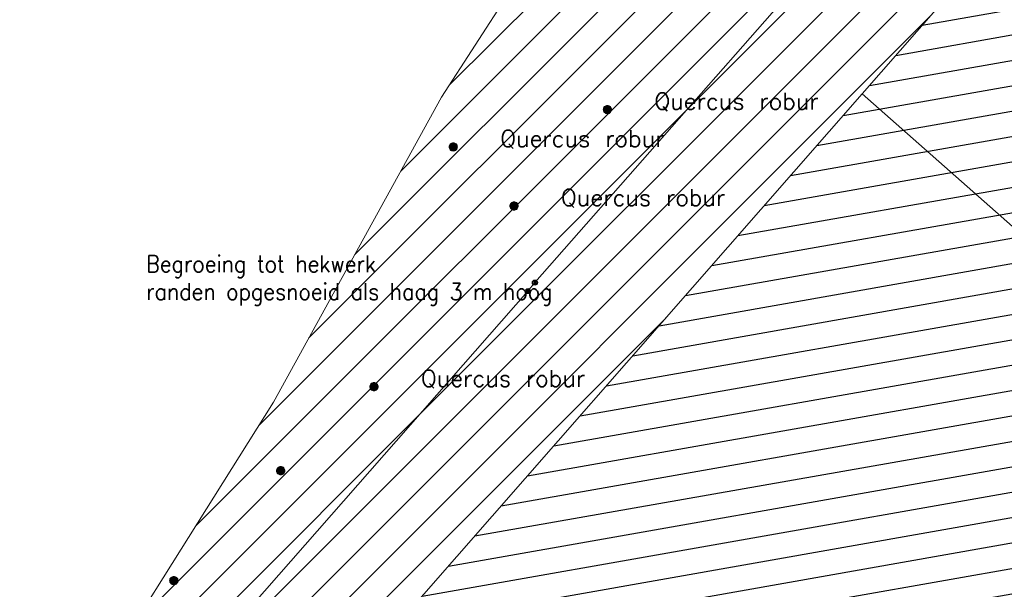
# Model space of a CAD drawing. Header units: metres. Extents: x 102852 to 106916, y 385458 to 392749.
# Tile 43 of 59: x 104852 to 104911, y 388299 to 388333. Entities that reach past the tile are written whole.
import ezdxf
from ezdxf.enums import TextEntityAlignment as Align

# ---------------------------------------------------------------- set-up
doc = ezdxf.new("R2010")
doc.units = ezdxf.units.M
for name, color, linetype, lineweight in [('0-BEPLANTING', 14, 'Continuous', 30), ('0-GRAS OM SPORTVELDEN', 2, 'Continuous', 30), ('0-GRAS SPORTVELDEN', 3, 'Continuous', 30), ('_alg-maatvoering', 7, 'Continuous', 0), ('B-WE-GR-STRUIK-G', 90, 'Continuous', 13), ('B-WE-IE-MEUBILAIR_WEGMEUBILAIR-S', 7, 'Continuous', 30), ('B-WE-VW-MARKERING_LANGS_STREEP_DOORGETROKKEN-G', 7, 'Continuous', 13), ('Bomen', 84, 'Continuous', 0), ('Boomsoort', 10, 'Continuous', 0), ('N-WE-IE-TERREINAFSCHEIDING_KUNSTMATIG_HEKWERK-G', 6, 'Continuous', 0)]:
    doc.layers.add(name, color=color, linetype=linetype, lineweight=lineweight)
doc.styles.add('arial', font='arial.ttf')
doc.styles.add('NLCS-ISO', font='NLCS-ISO.ttf')
doc.styles.add('Style-txt', font='txt.shx')
pattern_1 = [(45, (0, 0), (-1.122532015, 1.122532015), [])]

# ---------------------------------------------------------------- blocks, each defined once
blk = doc.blocks.new('SIE-WEG_PAAL_VAST_7')
blk.add_hatch(color=256).paths.add_polyline_path([(-0.37, -0.37), (-0.37, 0.37), (0.37, 0.37), (0.37, -0.37)])
blk.add_circle((0, 0), 0.75)
blk.add_3dface([(0.37, 0.37), (-0.37, 0.37), (-0.37, -0.37), (0.37, -0.37)])
at = {"style": 'NLCS-ISO'}
blk.add_attdef('TYPE', (0, 0), '', height=1.75, dxfattribs=at)
blk = doc.blocks.new('MPOLYGON_236')
at = {"layer": 'Bomen', "flags": 128}
for points in [[(104873.445, 388310.739), (104873.44, 388310.69), (104873.94, 388310.69)], [(104873.44, 388310.69), (104873.445, 388310.641), (104873.935, 388310.641)], [(104873.44, 388310.69), (104873.94, 388310.69), (104873.935, 388310.641)], [(104873.459, 388310.786), (104873.445, 388310.739), (104873.935, 388310.739)], [(104873.445, 388310.739), (104873.935, 388310.739), (104873.94, 388310.69)], [(104873.445, 388310.641), (104873.459, 388310.594), (104873.921, 388310.594)], [(104873.445, 388310.641), (104873.935, 388310.641), (104873.921, 388310.594)], [(104873.482, 388310.829), (104873.459, 388310.786), (104873.921, 388310.786)], [(104873.459, 388310.786), (104873.921, 388310.786), (104873.935, 388310.739)], [(104873.459, 388310.594), (104873.482, 388310.551), (104873.898, 388310.551)], [(104873.459, 388310.594), (104873.921, 388310.594), (104873.898, 388310.551)], [(104873.513, 388310.867), (104873.482, 388310.829), (104873.898, 388310.829)], [(104873.482, 388310.829), (104873.898, 388310.829), (104873.921, 388310.786)], [(104873.482, 388310.551), (104873.513, 388310.513), (104873.867, 388310.513)], [(104873.482, 388310.551), (104873.898, 388310.551), (104873.867, 388310.513)], [(104873.551, 388310.898), (104873.513, 388310.867), (104873.867, 388310.867)], [(104873.513, 388310.867), (104873.867, 388310.867), (104873.898, 388310.829)], [(104873.513, 388310.513), (104873.551, 388310.482), (104873.829, 388310.482)], [(104873.513, 388310.513), (104873.867, 388310.513), (104873.829, 388310.482)], [(104873.594, 388310.921), (104873.551, 388310.898), (104873.829, 388310.898)], [(104873.551, 388310.898), (104873.829, 388310.898), (104873.867, 388310.867)], [(104873.551, 388310.482), (104873.594, 388310.459), (104873.786, 388310.459)], [(104873.551, 388310.482), (104873.829, 388310.482), (104873.786, 388310.459)], [(104873.641, 388310.935), (104873.594, 388310.921), (104873.786, 388310.921)], [(104873.594, 388310.921), (104873.786, 388310.921), (104873.829, 388310.898)], [(104873.594, 388310.459), (104873.641, 388310.445), (104873.739, 388310.445)], [(104873.594, 388310.459), (104873.786, 388310.459), (104873.739, 388310.445)], [(104873.69, 388310.94), (104873.641, 388310.935), (104873.739, 388310.935)], [(104873.641, 388310.935), (104873.739, 388310.935), (104873.786, 388310.921)], [(104873.641, 388310.445), (104873.739, 388310.445), (104873.69, 388310.44)]]:
    blk.add_lwpolyline(points, close=True, dxfattribs=at)
at = {"layer": 'Bomen', "color": 74, "true_color": 0x55aa00, "flags": 128}
for points in [[(104873.44, 388310.69), (104873.445, 388310.739)], [(104873.445, 388310.641), (104873.44, 388310.69)], [(104873.445, 388310.739), (104873.459, 388310.786)], [(104873.459, 388310.594), (104873.445, 388310.641)], [(104873.459, 388310.786), (104873.482, 388310.829)], [(104873.482, 388310.551), (104873.459, 388310.594)], [(104873.482, 388310.829), (104873.513, 388310.867)], [(104873.513, 388310.513), (104873.482, 388310.551)], [(104873.513, 388310.867), (104873.551, 388310.898)], [(104873.551, 388310.482), (104873.513, 388310.513)], [(104873.551, 388310.898), (104873.594, 388310.921)], [(104873.594, 388310.459), (104873.551, 388310.482)], [(104873.594, 388310.921), (104873.641, 388310.935)], [(104873.641, 388310.445), (104873.594, 388310.459)], [(104873.641, 388310.935), (104873.69, 388310.94)], [(104873.69, 388310.44), (104873.641, 388310.445)], [(104873.69, 388310.94), (104873.739, 388310.935)], [(104873.739, 388310.445), (104873.69, 388310.44)], [(104873.739, 388310.935), (104873.786, 388310.921)], [(104873.786, 388310.459), (104873.739, 388310.445)], [(104873.786, 388310.921), (104873.829, 388310.898)], [(104873.829, 388310.482), (104873.786, 388310.459)], [(104873.829, 388310.898), (104873.867, 388310.867)], [(104873.867, 388310.513), (104873.829, 388310.482)], [(104873.867, 388310.867), (104873.898, 388310.829)], [(104873.898, 388310.551), (104873.867, 388310.513)], [(104873.898, 388310.829), (104873.921, 388310.786)], [(104873.921, 388310.594), (104873.898, 388310.551)], [(104873.921, 388310.786), (104873.935, 388310.739)], [(104873.935, 388310.641), (104873.921, 388310.594)], [(104873.935, 388310.739), (104873.94, 388310.69)], [(104873.94, 388310.69), (104873.935, 388310.641)]]:
    blk.add_lwpolyline(points, dxfattribs=at)
at = {"layer": 'Bomen'}
for points in [[(104873.445, 388310.739), (104873.44, 388310.69), (104873.94, 388310.69)], [(104873.459, 388310.786), (104873.445, 388310.739), (104873.935, 388310.739)], [(104873.445, 388310.739), (104873.935, 388310.739), (104873.94, 388310.69)], [(104873.482, 388310.829), (104873.459, 388310.786), (104873.921, 388310.786)], [(104873.459, 388310.786), (104873.921, 388310.786), (104873.935, 388310.739)], [(104873.513, 388310.867), (104873.482, 388310.829), (104873.898, 388310.829)], [(104873.482, 388310.829), (104873.898, 388310.829), (104873.921, 388310.786)], [(104873.551, 388310.898), (104873.513, 388310.867), (104873.867, 388310.867)], [(104873.513, 388310.867), (104873.867, 388310.867), (104873.898, 388310.829)], [(104873.594, 388310.921), (104873.551, 388310.898), (104873.829, 388310.898)], [(104873.551, 388310.898), (104873.829, 388310.898), (104873.867, 388310.867)], [(104873.641, 388310.935), (104873.594, 388310.921), (104873.786, 388310.921)], [(104873.594, 388310.921), (104873.786, 388310.921), (104873.829, 388310.898)], [(104873.69, 388310.94), (104873.641, 388310.935), (104873.739, 388310.935)], [(104873.641, 388310.935), (104873.739, 388310.935), (104873.786, 388310.921)]]:
    blk.add_solid(points, dxfattribs=at)
at = {"layer": 'Bomen', "extrusion": (0, 0, -1)}
for points in [[(-104873.44, 388310.69), (-104873.445, 388310.641), (-104873.935, 388310.641)], [(-104873.44, 388310.69), (-104873.94, 388310.69), (-104873.935, 388310.641)], [(-104873.445, 388310.641), (-104873.459, 388310.594), (-104873.921, 388310.594)], [(-104873.445, 388310.641), (-104873.935, 388310.641), (-104873.921, 388310.594)], [(-104873.459, 388310.594), (-104873.482, 388310.551), (-104873.898, 388310.551)], [(-104873.459, 388310.594), (-104873.921, 388310.594), (-104873.898, 388310.551)], [(-104873.482, 388310.551), (-104873.513, 388310.513), (-104873.867, 388310.513)], [(-104873.482, 388310.551), (-104873.898, 388310.551), (-104873.867, 388310.513)], [(-104873.513, 388310.513), (-104873.551, 388310.482), (-104873.829, 388310.482)], [(-104873.513, 388310.513), (-104873.867, 388310.513), (-104873.829, 388310.482)], [(-104873.551, 388310.482), (-104873.594, 388310.459), (-104873.786, 388310.459)], [(-104873.551, 388310.482), (-104873.829, 388310.482), (-104873.786, 388310.459)], [(-104873.594, 388310.459), (-104873.641, 388310.445), (-104873.739, 388310.445)], [(-104873.594, 388310.459), (-104873.786, 388310.459), (-104873.739, 388310.445)], [(-104873.641, 388310.445), (-104873.739, 388310.445), (-104873.69, 388310.44)]]:
    blk.add_solid(points, dxfattribs=at)
blk = doc.blocks.new('MPOLYGON_237')
at = {"layer": 'Bomen', "flags": 128}
for points in [[(104878.236, 388325.209), (104878.213, 388325.165), (104878.675, 388325.165)], [(104878.267, 388325.247), (104878.236, 388325.209), (104878.652, 388325.209)], [(104878.236, 388325.209), (104878.652, 388325.209), (104878.675, 388325.165)], [(104878.305, 388325.278), (104878.267, 388325.247), (104878.621, 388325.247)], [(104878.267, 388325.247), (104878.621, 388325.247), (104878.652, 388325.209)], [(104878.349, 388325.301), (104878.305, 388325.278), (104878.583, 388325.278)], [(104878.305, 388325.278), (104878.583, 388325.278), (104878.621, 388325.247)], [(104878.395, 388325.315), (104878.349, 388325.301), (104878.54, 388325.301)], [(104878.349, 388325.301), (104878.54, 388325.301), (104878.583, 388325.278)], [(104878.444, 388325.32), (104878.395, 388325.315), (104878.493, 388325.315)], [(104878.395, 388325.315), (104878.493, 388325.315), (104878.54, 388325.301)], [(104878.199, 388325.119), (104878.194, 388325.07), (104878.694, 388325.07)], [(104878.194, 388325.07), (104878.199, 388325.021), (104878.689, 388325.021)], [(104878.194, 388325.07), (104878.694, 388325.07), (104878.689, 388325.021)], [(104878.213, 388325.165), (104878.199, 388325.119), (104878.689, 388325.119)], [(104878.199, 388325.119), (104878.689, 388325.119), (104878.694, 388325.07)], [(104878.199, 388325.021), (104878.213, 388324.974), (104878.675, 388324.974)], [(104878.199, 388325.021), (104878.689, 388325.021), (104878.675, 388324.974)], [(104878.213, 388325.165), (104878.675, 388325.165), (104878.689, 388325.119)], [(104878.213, 388324.974), (104878.236, 388324.931), (104878.652, 388324.931)], [(104878.213, 388324.974), (104878.675, 388324.974), (104878.652, 388324.931)], [(104878.236, 388324.931), (104878.267, 388324.893), (104878.621, 388324.893)], [(104878.236, 388324.931), (104878.652, 388324.931), (104878.621, 388324.893)], [(104878.267, 388324.893), (104878.305, 388324.862), (104878.583, 388324.862)], [(104878.267, 388324.893), (104878.621, 388324.893), (104878.583, 388324.862)], [(104878.305, 388324.862), (104878.349, 388324.839), (104878.54, 388324.839)], [(104878.305, 388324.862), (104878.583, 388324.862), (104878.54, 388324.839)], [(104878.349, 388324.839), (104878.395, 388324.825), (104878.493, 388324.825)], [(104878.349, 388324.839), (104878.54, 388324.839), (104878.493, 388324.825)], [(104878.395, 388324.825), (104878.493, 388324.825), (104878.444, 388324.82)]]:
    blk.add_lwpolyline(points, close=True, dxfattribs=at)
at = {"layer": 'Bomen', "color": 74, "true_color": 0x55aa00, "flags": 128}
for points in [[(104878.213, 388325.165), (104878.236, 388325.209)], [(104878.236, 388325.209), (104878.267, 388325.247)], [(104878.267, 388325.247), (104878.305, 388325.278)], [(104878.305, 388325.278), (104878.349, 388325.301)], [(104878.349, 388325.301), (104878.395, 388325.315)], [(104878.395, 388325.315), (104878.444, 388325.32)], [(104878.444, 388325.32), (104878.493, 388325.315)], [(104878.493, 388325.315), (104878.54, 388325.301)], [(104878.54, 388325.301), (104878.583, 388325.278)], [(104878.583, 388325.278), (104878.621, 388325.247)], [(104878.621, 388325.247), (104878.652, 388325.209)], [(104878.652, 388325.209), (104878.675, 388325.165)], [(104878.194, 388325.07), (104878.199, 388325.119)], [(104878.199, 388325.021), (104878.194, 388325.07)], [(104878.199, 388325.119), (104878.213, 388325.165)], [(104878.213, 388324.974), (104878.199, 388325.021)], [(104878.236, 388324.931), (104878.213, 388324.974)], [(104878.267, 388324.893), (104878.236, 388324.931)], [(104878.305, 388324.862), (104878.267, 388324.893)], [(104878.349, 388324.839), (104878.305, 388324.862)], [(104878.395, 388324.825), (104878.349, 388324.839)], [(104878.444, 388324.82), (104878.395, 388324.825)], [(104878.493, 388324.825), (104878.444, 388324.82)], [(104878.54, 388324.839), (104878.493, 388324.825)], [(104878.583, 388324.862), (104878.54, 388324.839)], [(104878.621, 388324.893), (104878.583, 388324.862)], [(104878.652, 388324.931), (104878.621, 388324.893)], [(104878.675, 388324.974), (104878.652, 388324.931)], [(104878.675, 388325.165), (104878.689, 388325.119)], [(104878.689, 388325.021), (104878.675, 388324.974)], [(104878.689, 388325.119), (104878.694, 388325.07)], [(104878.694, 388325.07), (104878.689, 388325.021)]]:
    blk.add_lwpolyline(points, dxfattribs=at)
at = {"layer": 'Bomen'}
for points in [[(104878.236, 388325.209), (104878.213, 388325.165), (104878.675, 388325.165)], [(104878.267, 388325.247), (104878.236, 388325.209), (104878.652, 388325.209)], [(104878.236, 388325.209), (104878.652, 388325.209), (104878.675, 388325.165)], [(104878.305, 388325.278), (104878.267, 388325.247), (104878.621, 388325.247)], [(104878.267, 388325.247), (104878.621, 388325.247), (104878.652, 388325.209)], [(104878.349, 388325.301), (104878.305, 388325.278), (104878.583, 388325.278)], [(104878.305, 388325.278), (104878.583, 388325.278), (104878.621, 388325.247)], [(104878.395, 388325.315), (104878.349, 388325.301), (104878.54, 388325.301)], [(104878.349, 388325.301), (104878.54, 388325.301), (104878.583, 388325.278)], [(104878.444, 388325.32), (104878.395, 388325.315), (104878.493, 388325.315)], [(104878.395, 388325.315), (104878.493, 388325.315), (104878.54, 388325.301)], [(104878.199, 388325.119), (104878.194, 388325.07), (104878.694, 388325.07)], [(104878.213, 388325.165), (104878.199, 388325.119), (104878.689, 388325.119)], [(104878.199, 388325.119), (104878.689, 388325.119), (104878.694, 388325.07)], [(104878.213, 388325.165), (104878.675, 388325.165), (104878.689, 388325.119)]]:
    blk.add_solid(points, dxfattribs=at)
at = {"layer": 'Bomen', "extrusion": (0, 0, -1)}
for points in [[(-104878.194, 388325.07), (-104878.199, 388325.021), (-104878.689, 388325.021)], [(-104878.194, 388325.07), (-104878.694, 388325.07), (-104878.689, 388325.021)], [(-104878.199, 388325.021), (-104878.213, 388324.974), (-104878.675, 388324.974)], [(-104878.199, 388325.021), (-104878.689, 388325.021), (-104878.675, 388324.974)], [(-104878.213, 388324.974), (-104878.236, 388324.931), (-104878.652, 388324.931)], [(-104878.213, 388324.974), (-104878.675, 388324.974), (-104878.652, 388324.931)], [(-104878.236, 388324.931), (-104878.267, 388324.893), (-104878.621, 388324.893)], [(-104878.236, 388324.931), (-104878.652, 388324.931), (-104878.621, 388324.893)], [(-104878.267, 388324.893), (-104878.305, 388324.862), (-104878.583, 388324.862)], [(-104878.267, 388324.893), (-104878.621, 388324.893), (-104878.583, 388324.862)], [(-104878.305, 388324.862), (-104878.349, 388324.839), (-104878.54, 388324.839)], [(-104878.305, 388324.862), (-104878.583, 388324.862), (-104878.54, 388324.839)], [(-104878.349, 388324.839), (-104878.395, 388324.825), (-104878.493, 388324.825)], [(-104878.349, 388324.839), (-104878.54, 388324.839), (-104878.493, 388324.825)], [(-104878.395, 388324.825), (-104878.493, 388324.825), (-104878.444, 388324.82)]]:
    blk.add_solid(points, dxfattribs=at)
blk = doc.blocks.new('MPOLYGON_271')
at = {"layer": 'Bomen', "flags": 128}
for points in [[(104887.641, 388327.555), (104887.594, 388327.541), (104887.786, 388327.541)], [(104887.69, 388327.56), (104887.641, 388327.555), (104887.739, 388327.555)], [(104887.641, 388327.555), (104887.739, 388327.555), (104887.786, 388327.541)], [(104887.445, 388327.359), (104887.44, 388327.31), (104887.94, 388327.31)], [(104887.44, 388327.31), (104887.445, 388327.261), (104887.935, 388327.261)], [(104887.44, 388327.31), (104887.94, 388327.31), (104887.935, 388327.261)], [(104887.459, 388327.406), (104887.445, 388327.359), (104887.935, 388327.359)], [(104887.445, 388327.359), (104887.935, 388327.359), (104887.94, 388327.31)], [(104887.445, 388327.261), (104887.459, 388327.214), (104887.921, 388327.214)], [(104887.445, 388327.261), (104887.935, 388327.261), (104887.921, 388327.214)], [(104887.482, 388327.449), (104887.459, 388327.406), (104887.921, 388327.406)], [(104887.459, 388327.406), (104887.921, 388327.406), (104887.935, 388327.359)], [(104887.459, 388327.214), (104887.482, 388327.171), (104887.898, 388327.171)], [(104887.459, 388327.214), (104887.921, 388327.214), (104887.898, 388327.171)], [(104887.513, 388327.487), (104887.482, 388327.449), (104887.898, 388327.449)], [(104887.482, 388327.449), (104887.898, 388327.449), (104887.921, 388327.406)], [(104887.482, 388327.171), (104887.513, 388327.133), (104887.867, 388327.133)], [(104887.482, 388327.171), (104887.898, 388327.171), (104887.867, 388327.133)], [(104887.551, 388327.518), (104887.513, 388327.487), (104887.867, 388327.487)], [(104887.513, 388327.487), (104887.867, 388327.487), (104887.898, 388327.449)], [(104887.513, 388327.133), (104887.551, 388327.102), (104887.829, 388327.102)], [(104887.513, 388327.133), (104887.867, 388327.133), (104887.829, 388327.102)], [(104887.594, 388327.541), (104887.551, 388327.518), (104887.829, 388327.518)], [(104887.551, 388327.518), (104887.829, 388327.518), (104887.867, 388327.487)], [(104887.551, 388327.102), (104887.594, 388327.079), (104887.786, 388327.079)], [(104887.551, 388327.102), (104887.829, 388327.102), (104887.786, 388327.079)], [(104887.594, 388327.541), (104887.786, 388327.541), (104887.829, 388327.518)], [(104887.594, 388327.079), (104887.641, 388327.065), (104887.739, 388327.065)], [(104887.594, 388327.079), (104887.786, 388327.079), (104887.739, 388327.065)], [(104887.641, 388327.065), (104887.739, 388327.065), (104887.69, 388327.06)]]:
    blk.add_lwpolyline(points, close=True, dxfattribs=at)
at = {"layer": 'Bomen', "color": 74, "true_color": 0x55aa00, "flags": 128}
for points in [[(104887.594, 388327.541), (104887.641, 388327.555)], [(104887.641, 388327.555), (104887.69, 388327.56)], [(104887.69, 388327.56), (104887.739, 388327.555)], [(104887.739, 388327.555), (104887.786, 388327.541)], [(104887.44, 388327.31), (104887.445, 388327.359)], [(104887.445, 388327.261), (104887.44, 388327.31)], [(104887.445, 388327.359), (104887.459, 388327.406)], [(104887.459, 388327.214), (104887.445, 388327.261)], [(104887.459, 388327.406), (104887.482, 388327.449)], [(104887.482, 388327.171), (104887.459, 388327.214)], [(104887.482, 388327.449), (104887.513, 388327.487)], [(104887.513, 388327.133), (104887.482, 388327.171)], [(104887.513, 388327.487), (104887.551, 388327.518)], [(104887.551, 388327.102), (104887.513, 388327.133)], [(104887.551, 388327.518), (104887.594, 388327.541)], [(104887.594, 388327.079), (104887.551, 388327.102)], [(104887.641, 388327.065), (104887.594, 388327.079)], [(104887.69, 388327.06), (104887.641, 388327.065)], [(104887.739, 388327.065), (104887.69, 388327.06)], [(104887.786, 388327.079), (104887.739, 388327.065)], [(104887.786, 388327.541), (104887.829, 388327.518)], [(104887.829, 388327.102), (104887.786, 388327.079)], [(104887.829, 388327.518), (104887.867, 388327.487)], [(104887.867, 388327.133), (104887.829, 388327.102)], [(104887.867, 388327.487), (104887.898, 388327.449)], [(104887.898, 388327.171), (104887.867, 388327.133)], [(104887.898, 388327.449), (104887.921, 388327.406)], [(104887.921, 388327.214), (104887.898, 388327.171)], [(104887.921, 388327.406), (104887.935, 388327.359)], [(104887.935, 388327.261), (104887.921, 388327.214)], [(104887.935, 388327.359), (104887.94, 388327.31)], [(104887.94, 388327.31), (104887.935, 388327.261)]]:
    blk.add_lwpolyline(points, dxfattribs=at)
at = {"layer": 'Bomen'}
for points in [[(104887.641, 388327.555), (104887.594, 388327.541), (104887.786, 388327.541)], [(104887.69, 388327.56), (104887.641, 388327.555), (104887.739, 388327.555)], [(104887.641, 388327.555), (104887.739, 388327.555), (104887.786, 388327.541)], [(104887.445, 388327.359), (104887.44, 388327.31), (104887.94, 388327.31)], [(104887.459, 388327.406), (104887.445, 388327.359), (104887.935, 388327.359)], [(104887.445, 388327.359), (104887.935, 388327.359), (104887.94, 388327.31)], [(104887.482, 388327.449), (104887.459, 388327.406), (104887.921, 388327.406)], [(104887.459, 388327.406), (104887.921, 388327.406), (104887.935, 388327.359)], [(104887.513, 388327.487), (104887.482, 388327.449), (104887.898, 388327.449)], [(104887.482, 388327.449), (104887.898, 388327.449), (104887.921, 388327.406)], [(104887.551, 388327.518), (104887.513, 388327.487), (104887.867, 388327.487)], [(104887.513, 388327.487), (104887.867, 388327.487), (104887.898, 388327.449)], [(104887.594, 388327.541), (104887.551, 388327.518), (104887.829, 388327.518)], [(104887.551, 388327.518), (104887.829, 388327.518), (104887.867, 388327.487)], [(104887.594, 388327.541), (104887.786, 388327.541), (104887.829, 388327.518)]]:
    blk.add_solid(points, dxfattribs=at)
at = {"layer": 'Bomen', "extrusion": (0, 0, -1)}
for points in [[(-104887.44, 388327.31), (-104887.445, 388327.261), (-104887.935, 388327.261)], [(-104887.44, 388327.31), (-104887.94, 388327.31), (-104887.935, 388327.261)], [(-104887.445, 388327.261), (-104887.459, 388327.214), (-104887.921, 388327.214)], [(-104887.445, 388327.261), (-104887.935, 388327.261), (-104887.921, 388327.214)], [(-104887.459, 388327.214), (-104887.482, 388327.171), (-104887.898, 388327.171)], [(-104887.459, 388327.214), (-104887.921, 388327.214), (-104887.898, 388327.171)], [(-104887.482, 388327.171), (-104887.513, 388327.133), (-104887.867, 388327.133)], [(-104887.482, 388327.171), (-104887.898, 388327.171), (-104887.867, 388327.133)], [(-104887.513, 388327.133), (-104887.551, 388327.102), (-104887.829, 388327.102)], [(-104887.513, 388327.133), (-104887.867, 388327.133), (-104887.829, 388327.102)], [(-104887.551, 388327.102), (-104887.594, 388327.079), (-104887.786, 388327.079)], [(-104887.551, 388327.102), (-104887.829, 388327.102), (-104887.786, 388327.079)], [(-104887.594, 388327.079), (-104887.641, 388327.065), (-104887.739, 388327.065)], [(-104887.594, 388327.079), (-104887.786, 388327.079), (-104887.739, 388327.065)], [(-104887.641, 388327.065), (-104887.739, 388327.065), (-104887.69, 388327.06)]]:
    blk.add_solid(points, dxfattribs=at)
blk = doc.blocks.new('MPOLYGON_350')
at = {"layer": 'Bomen', "flags": 128}
for points in [[(104881.884, 388321.668), (104881.86, 388321.624), (104882.322, 388321.624)], [(104881.915, 388321.705), (104881.884, 388321.668), (104882.299, 388321.668)], [(104881.884, 388321.668), (104882.299, 388321.668), (104882.322, 388321.624)], [(104881.953, 388321.737), (104881.915, 388321.705), (104882.268, 388321.705)], [(104881.915, 388321.705), (104882.268, 388321.705), (104882.299, 388321.668)], [(104881.996, 388321.76), (104881.953, 388321.737), (104882.23, 388321.737)], [(104881.953, 388321.737), (104882.23, 388321.737), (104882.268, 388321.705)], [(104882.043, 388321.774), (104881.996, 388321.76), (104882.187, 388321.76)], [(104881.996, 388321.76), (104882.187, 388321.76), (104882.23, 388321.737)], [(104882.091, 388321.779), (104882.043, 388321.774), (104882.14, 388321.774)], [(104882.043, 388321.774), (104882.14, 388321.774), (104882.187, 388321.76)], [(104881.846, 388321.577), (104881.841, 388321.529), (104882.341, 388321.529)], [(104881.841, 388321.529), (104881.846, 388321.48), (104882.337, 388321.48)], [(104881.841, 388321.529), (104882.341, 388321.529), (104882.337, 388321.48)], [(104881.86, 388321.624), (104881.846, 388321.577), (104882.337, 388321.577)], [(104881.846, 388321.577), (104882.337, 388321.577), (104882.341, 388321.529)], [(104881.846, 388321.48), (104881.86, 388321.433), (104882.322, 388321.433)], [(104881.846, 388321.48), (104882.337, 388321.48), (104882.322, 388321.433)], [(104881.86, 388321.624), (104882.322, 388321.624), (104882.337, 388321.577)], [(104881.86, 388321.433), (104881.884, 388321.39), (104882.299, 388321.39)], [(104881.86, 388321.433), (104882.322, 388321.433), (104882.299, 388321.39)], [(104881.884, 388321.39), (104881.915, 388321.352), (104882.268, 388321.352)], [(104881.884, 388321.39), (104882.299, 388321.39), (104882.268, 388321.352)], [(104881.915, 388321.352), (104881.953, 388321.321), (104882.23, 388321.321)], [(104881.915, 388321.352), (104882.268, 388321.352), (104882.23, 388321.321)], [(104881.953, 388321.321), (104881.996, 388321.298), (104882.187, 388321.298)], [(104881.953, 388321.321), (104882.23, 388321.321), (104882.187, 388321.298)], [(104881.996, 388321.298), (104882.043, 388321.284), (104882.14, 388321.284)], [(104881.996, 388321.298), (104882.187, 388321.298), (104882.14, 388321.284)], [(104882.043, 388321.284), (104882.14, 388321.284), (104882.091, 388321.279)]]:
    blk.add_lwpolyline(points, close=True, dxfattribs=at)
at = {"layer": 'Bomen', "color": 74, "true_color": 0x55aa00, "flags": 128}
for points in [[(104881.86, 388321.624), (104881.884, 388321.668)], [(104881.884, 388321.668), (104881.915, 388321.705)], [(104881.915, 388321.705), (104881.953, 388321.737)], [(104881.953, 388321.737), (104881.996, 388321.76)], [(104881.996, 388321.76), (104882.043, 388321.774)], [(104882.043, 388321.774), (104882.091, 388321.779)], [(104882.091, 388321.779), (104882.14, 388321.774)], [(104882.14, 388321.774), (104882.187, 388321.76)], [(104882.187, 388321.76), (104882.23, 388321.737)], [(104882.23, 388321.737), (104882.268, 388321.705)], [(104882.268, 388321.705), (104882.299, 388321.668)], [(104882.299, 388321.668), (104882.322, 388321.624)], [(104881.841, 388321.529), (104881.846, 388321.577)], [(104881.846, 388321.48), (104881.841, 388321.529)], [(104881.846, 388321.577), (104881.86, 388321.624)], [(104881.86, 388321.433), (104881.846, 388321.48)], [(104881.884, 388321.39), (104881.86, 388321.433)], [(104881.915, 388321.352), (104881.884, 388321.39)], [(104881.953, 388321.321), (104881.915, 388321.352)], [(104881.996, 388321.298), (104881.953, 388321.321)], [(104882.043, 388321.284), (104881.996, 388321.298)], [(104882.091, 388321.279), (104882.043, 388321.284)], [(104882.14, 388321.284), (104882.091, 388321.279)], [(104882.187, 388321.298), (104882.14, 388321.284)], [(104882.23, 388321.321), (104882.187, 388321.298)], [(104882.268, 388321.352), (104882.23, 388321.321)], [(104882.299, 388321.39), (104882.268, 388321.352)], [(104882.322, 388321.433), (104882.299, 388321.39)], [(104882.322, 388321.624), (104882.337, 388321.577)], [(104882.337, 388321.48), (104882.322, 388321.433)], [(104882.337, 388321.577), (104882.341, 388321.529)], [(104882.341, 388321.529), (104882.337, 388321.48)]]:
    blk.add_lwpolyline(points, dxfattribs=at)
at = {"layer": 'Bomen'}
for points in [[(104881.884, 388321.668), (104881.86, 388321.624), (104882.322, 388321.624)], [(104881.915, 388321.705), (104881.884, 388321.668), (104882.299, 388321.668)], [(104881.884, 388321.668), (104882.299, 388321.668), (104882.322, 388321.624)], [(104881.953, 388321.737), (104881.915, 388321.705), (104882.268, 388321.705)], [(104881.915, 388321.705), (104882.268, 388321.705), (104882.299, 388321.668)], [(104881.996, 388321.76), (104881.953, 388321.737), (104882.23, 388321.737)], [(104881.953, 388321.737), (104882.23, 388321.737), (104882.268, 388321.705)], [(104882.043, 388321.774), (104881.996, 388321.76), (104882.187, 388321.76)], [(104881.996, 388321.76), (104882.187, 388321.76), (104882.23, 388321.737)], [(104882.091, 388321.779), (104882.043, 388321.774), (104882.14, 388321.774)], [(104882.043, 388321.774), (104882.14, 388321.774), (104882.187, 388321.76)], [(104881.846, 388321.577), (104881.841, 388321.529), (104882.341, 388321.529)], [(104881.86, 388321.624), (104881.846, 388321.577), (104882.337, 388321.577)], [(104881.846, 388321.577), (104882.337, 388321.577), (104882.341, 388321.529)], [(104881.86, 388321.624), (104882.322, 388321.624), (104882.337, 388321.577)]]:
    blk.add_solid(points, dxfattribs=at)
at = {"layer": 'Bomen', "extrusion": (0, 0, -1)}
for points in [[(-104881.841, 388321.529), (-104881.846, 388321.48), (-104882.337, 388321.48)], [(-104881.841, 388321.529), (-104882.341, 388321.529), (-104882.337, 388321.48)], [(-104881.846, 388321.48), (-104881.86, 388321.433), (-104882.322, 388321.433)], [(-104881.846, 388321.48), (-104882.337, 388321.48), (-104882.322, 388321.433)], [(-104881.86, 388321.433), (-104881.884, 388321.39), (-104882.299, 388321.39)], [(-104881.86, 388321.433), (-104882.322, 388321.433), (-104882.299, 388321.39)], [(-104881.884, 388321.39), (-104881.915, 388321.352), (-104882.268, 388321.352)], [(-104881.884, 388321.39), (-104882.299, 388321.39), (-104882.268, 388321.352)], [(-104881.915, 388321.352), (-104881.953, 388321.321), (-104882.23, 388321.321)], [(-104881.915, 388321.352), (-104882.268, 388321.352), (-104882.23, 388321.321)], [(-104881.953, 388321.321), (-104881.996, 388321.298), (-104882.187, 388321.298)], [(-104881.953, 388321.321), (-104882.23, 388321.321), (-104882.187, 388321.298)], [(-104881.996, 388321.298), (-104882.043, 388321.284), (-104882.14, 388321.284)], [(-104881.996, 388321.298), (-104882.187, 388321.298), (-104882.14, 388321.284)], [(-104882.043, 388321.284), (-104882.14, 388321.284), (-104882.091, 388321.279)]]:
    blk.add_solid(points, dxfattribs=at)
blk = doc.blocks.new('MPOLYGON_457')
at = {"layer": 'Bomen', "flags": 128}
for points in [[(104861.515, 388299.243), (104861.484, 388299.205), (104861.899, 388299.205)], [(104861.553, 388299.274), (104861.515, 388299.243), (104861.868, 388299.243)], [(104861.515, 388299.243), (104861.868, 388299.243), (104861.899, 388299.205)], [(104861.596, 388299.297), (104861.553, 388299.274), (104861.83, 388299.274)], [(104861.553, 388299.274), (104861.83, 388299.274), (104861.868, 388299.243)], [(104861.643, 388299.311), (104861.596, 388299.297), (104861.787, 388299.297)], [(104861.596, 388299.297), (104861.787, 388299.297), (104861.83, 388299.274)], [(104861.692, 388299.316), (104861.643, 388299.311), (104861.74, 388299.311)], [(104861.643, 388299.311), (104861.74, 388299.311), (104861.787, 388299.297)], [(104861.446, 388299.115), (104861.442, 388299.066), (104861.942, 388299.066)], [(104861.442, 388299.066), (104861.446, 388299.018), (104861.937, 388299.018)], [(104861.442, 388299.066), (104861.942, 388299.066), (104861.937, 388299.018)], [(104861.461, 388299.162), (104861.446, 388299.115), (104861.937, 388299.115)], [(104861.446, 388299.115), (104861.937, 388299.115), (104861.942, 388299.066)], [(104861.446, 388299.018), (104861.461, 388298.971), (104861.923, 388298.971)], [(104861.446, 388299.018), (104861.937, 388299.018), (104861.923, 388298.971)], [(104861.484, 388299.205), (104861.461, 388299.162), (104861.923, 388299.162)], [(104861.461, 388299.162), (104861.923, 388299.162), (104861.937, 388299.115)], [(104861.461, 388298.971), (104861.484, 388298.927), (104861.899, 388298.927)], [(104861.461, 388298.971), (104861.923, 388298.971), (104861.899, 388298.927)], [(104861.484, 388299.205), (104861.899, 388299.205), (104861.923, 388299.162)], [(104861.484, 388298.927), (104861.515, 388298.89), (104861.868, 388298.89)], [(104861.484, 388298.927), (104861.899, 388298.927), (104861.868, 388298.89)], [(104861.515, 388298.89), (104861.553, 388298.858), (104861.83, 388298.858)], [(104861.515, 388298.89), (104861.868, 388298.89), (104861.83, 388298.858)], [(104861.553, 388298.858), (104861.596, 388298.835), (104861.787, 388298.835)], [(104861.553, 388298.858), (104861.83, 388298.858), (104861.787, 388298.835)], [(104861.596, 388298.835), (104861.643, 388298.821), (104861.74, 388298.821)], [(104861.596, 388298.835), (104861.787, 388298.835), (104861.74, 388298.821)], [(104861.643, 388298.821), (104861.74, 388298.821), (104861.692, 388298.816)]]:
    blk.add_lwpolyline(points, close=True, dxfattribs=at)
at = {"layer": 'Bomen', "color": 74, "true_color": 0x55aa00, "flags": 128}
for points in [[(104861.484, 388299.205), (104861.515, 388299.243)], [(104861.515, 388299.243), (104861.553, 388299.274)], [(104861.553, 388299.274), (104861.596, 388299.297)], [(104861.596, 388299.297), (104861.643, 388299.311)], [(104861.643, 388299.311), (104861.692, 388299.316)], [(104861.692, 388299.316), (104861.74, 388299.311)], [(104861.74, 388299.311), (104861.787, 388299.297)], [(104861.787, 388299.297), (104861.83, 388299.274)], [(104861.83, 388299.274), (104861.868, 388299.243)], [(104861.868, 388299.243), (104861.899, 388299.205)], [(104861.442, 388299.066), (104861.446, 388299.115)], [(104861.446, 388299.018), (104861.442, 388299.066)], [(104861.446, 388299.115), (104861.461, 388299.162)], [(104861.461, 388298.971), (104861.446, 388299.018)], [(104861.461, 388299.162), (104861.484, 388299.205)], [(104861.484, 388298.927), (104861.461, 388298.971)], [(104861.515, 388298.89), (104861.484, 388298.927)], [(104861.553, 388298.858), (104861.515, 388298.89)], [(104861.596, 388298.835), (104861.553, 388298.858)], [(104861.643, 388298.821), (104861.596, 388298.835)], [(104861.692, 388298.816), (104861.643, 388298.821)], [(104861.74, 388298.821), (104861.692, 388298.816)], [(104861.787, 388298.835), (104861.74, 388298.821)], [(104861.83, 388298.858), (104861.787, 388298.835)], [(104861.868, 388298.89), (104861.83, 388298.858)], [(104861.899, 388298.927), (104861.868, 388298.89)], [(104861.899, 388299.205), (104861.923, 388299.162)], [(104861.923, 388298.971), (104861.899, 388298.927)], [(104861.923, 388299.162), (104861.937, 388299.115)], [(104861.937, 388299.018), (104861.923, 388298.971)], [(104861.937, 388299.115), (104861.942, 388299.066)], [(104861.942, 388299.066), (104861.937, 388299.018)]]:
    blk.add_lwpolyline(points, dxfattribs=at)
at = {"layer": 'Bomen'}
for points in [[(104861.515, 388299.243), (104861.484, 388299.205), (104861.899, 388299.205)], [(104861.553, 388299.274), (104861.515, 388299.243), (104861.868, 388299.243)], [(104861.515, 388299.243), (104861.868, 388299.243), (104861.899, 388299.205)], [(104861.596, 388299.297), (104861.553, 388299.274), (104861.83, 388299.274)], [(104861.553, 388299.274), (104861.83, 388299.274), (104861.868, 388299.243)], [(104861.643, 388299.311), (104861.596, 388299.297), (104861.787, 388299.297)], [(104861.596, 388299.297), (104861.787, 388299.297), (104861.83, 388299.274)], [(104861.692, 388299.316), (104861.643, 388299.311), (104861.74, 388299.311)], [(104861.643, 388299.311), (104861.74, 388299.311), (104861.787, 388299.297)], [(104861.446, 388299.115), (104861.442, 388299.066), (104861.942, 388299.066)], [(104861.461, 388299.162), (104861.446, 388299.115), (104861.937, 388299.115)], [(104861.446, 388299.115), (104861.937, 388299.115), (104861.942, 388299.066)], [(104861.484, 388299.205), (104861.461, 388299.162), (104861.923, 388299.162)], [(104861.461, 388299.162), (104861.923, 388299.162), (104861.937, 388299.115)], [(104861.484, 388299.205), (104861.899, 388299.205), (104861.923, 388299.162)]]:
    blk.add_solid(points, dxfattribs=at)
at = {"layer": 'Bomen', "extrusion": (0, 0, -1)}
for points in [[(-104861.442, 388299.066), (-104861.446, 388299.018), (-104861.937, 388299.018)], [(-104861.442, 388299.066), (-104861.942, 388299.066), (-104861.937, 388299.018)], [(-104861.446, 388299.018), (-104861.461, 388298.971), (-104861.923, 388298.971)], [(-104861.446, 388299.018), (-104861.937, 388299.018), (-104861.923, 388298.971)], [(-104861.461, 388298.971), (-104861.484, 388298.927), (-104861.899, 388298.927)], [(-104861.461, 388298.971), (-104861.923, 388298.971), (-104861.899, 388298.927)], [(-104861.484, 388298.927), (-104861.515, 388298.89), (-104861.868, 388298.89)], [(-104861.484, 388298.927), (-104861.899, 388298.927), (-104861.868, 388298.89)], [(-104861.515, 388298.89), (-104861.553, 388298.858), (-104861.83, 388298.858)], [(-104861.515, 388298.89), (-104861.868, 388298.89), (-104861.83, 388298.858)], [(-104861.553, 388298.858), (-104861.596, 388298.835), (-104861.787, 388298.835)], [(-104861.553, 388298.858), (-104861.83, 388298.858), (-104861.787, 388298.835)], [(-104861.596, 388298.835), (-104861.643, 388298.821), (-104861.74, 388298.821)], [(-104861.596, 388298.835), (-104861.787, 388298.835), (-104861.74, 388298.821)], [(-104861.643, 388298.821), (-104861.74, 388298.821), (-104861.692, 388298.816)]]:
    blk.add_solid(points, dxfattribs=at)
blk = doc.blocks.new('MPOLYGON_478')
at = {"layer": 'Bomen', "flags": 128}
for points in [[(104867.872, 388305.746), (104867.858, 388305.699), (104868.348, 388305.699)], [(104867.895, 388305.789), (104867.872, 388305.746), (104868.334, 388305.746)], [(104867.872, 388305.746), (104868.334, 388305.746), (104868.348, 388305.699)], [(104867.926, 388305.827), (104867.895, 388305.789), (104868.311, 388305.789)], [(104867.895, 388305.789), (104868.311, 388305.789), (104868.334, 388305.746)], [(104867.964, 388305.858), (104867.926, 388305.827), (104868.28, 388305.827)], [(104867.926, 388305.827), (104868.28, 388305.827), (104868.311, 388305.789)], [(104868.007, 388305.881), (104867.964, 388305.858), (104868.242, 388305.858)], [(104867.964, 388305.858), (104868.242, 388305.858), (104868.28, 388305.827)], [(104868.054, 388305.895), (104868.007, 388305.881), (104868.198, 388305.881)], [(104868.007, 388305.881), (104868.198, 388305.881), (104868.242, 388305.858)], [(104868.103, 388305.9), (104868.054, 388305.895), (104868.152, 388305.895)], [(104868.054, 388305.895), (104868.152, 388305.895), (104868.198, 388305.881)], [(104867.858, 388305.699), (104867.853, 388305.65), (104868.353, 388305.65)], [(104867.853, 388305.65), (104867.858, 388305.601), (104868.348, 388305.601)], [(104867.853, 388305.65), (104868.353, 388305.65), (104868.348, 388305.601)], [(104867.858, 388305.699), (104868.348, 388305.699), (104868.353, 388305.65)], [(104867.858, 388305.601), (104867.872, 388305.554), (104868.334, 388305.554)], [(104867.858, 388305.601), (104868.348, 388305.601), (104868.334, 388305.554)], [(104867.872, 388305.554), (104867.895, 388305.511), (104868.311, 388305.511)], [(104867.872, 388305.554), (104868.334, 388305.554), (104868.311, 388305.511)], [(104867.895, 388305.511), (104867.926, 388305.473), (104868.28, 388305.473)], [(104867.895, 388305.511), (104868.311, 388305.511), (104868.28, 388305.473)], [(104867.926, 388305.473), (104867.964, 388305.442), (104868.242, 388305.442)], [(104867.926, 388305.473), (104868.28, 388305.473), (104868.242, 388305.442)], [(104867.964, 388305.442), (104868.007, 388305.419), (104868.198, 388305.419)], [(104867.964, 388305.442), (104868.242, 388305.442), (104868.198, 388305.419)], [(104868.007, 388305.419), (104868.054, 388305.405), (104868.152, 388305.405)], [(104868.007, 388305.419), (104868.198, 388305.419), (104868.152, 388305.405)], [(104868.054, 388305.405), (104868.152, 388305.405), (104868.103, 388305.4)]]:
    blk.add_lwpolyline(points, close=True, dxfattribs=at)
at = {"layer": 'Bomen', "color": 74, "true_color": 0x55aa00, "flags": 128}
for points in [[(104867.858, 388305.699), (104867.872, 388305.746)], [(104867.872, 388305.746), (104867.895, 388305.789)], [(104867.895, 388305.789), (104867.926, 388305.827)], [(104867.926, 388305.827), (104867.964, 388305.858)], [(104867.964, 388305.858), (104868.007, 388305.881)], [(104868.007, 388305.881), (104868.054, 388305.895)], [(104868.054, 388305.895), (104868.103, 388305.9)], [(104868.103, 388305.9), (104868.152, 388305.895)], [(104868.152, 388305.895), (104868.198, 388305.881)], [(104868.198, 388305.881), (104868.242, 388305.858)], [(104868.242, 388305.858), (104868.28, 388305.827)], [(104868.28, 388305.827), (104868.311, 388305.789)], [(104868.311, 388305.789), (104868.334, 388305.746)], [(104868.334, 388305.746), (104868.348, 388305.699)], [(104867.853, 388305.65), (104867.858, 388305.699)], [(104867.858, 388305.601), (104867.853, 388305.65)], [(104867.872, 388305.554), (104867.858, 388305.601)], [(104867.895, 388305.511), (104867.872, 388305.554)], [(104867.926, 388305.473), (104867.895, 388305.511)], [(104867.964, 388305.442), (104867.926, 388305.473)], [(104868.007, 388305.419), (104867.964, 388305.442)], [(104868.054, 388305.405), (104868.007, 388305.419)], [(104868.103, 388305.4), (104868.054, 388305.405)], [(104868.152, 388305.405), (104868.103, 388305.4)], [(104868.198, 388305.419), (104868.152, 388305.405)], [(104868.242, 388305.442), (104868.198, 388305.419)], [(104868.28, 388305.473), (104868.242, 388305.442)], [(104868.311, 388305.511), (104868.28, 388305.473)], [(104868.334, 388305.554), (104868.311, 388305.511)], [(104868.348, 388305.601), (104868.334, 388305.554)], [(104868.348, 388305.699), (104868.353, 388305.65)], [(104868.353, 388305.65), (104868.348, 388305.601)]]:
    blk.add_lwpolyline(points, dxfattribs=at)
at = {"layer": 'Bomen'}
for points in [[(104867.872, 388305.746), (104867.858, 388305.699), (104868.348, 388305.699)], [(104867.895, 388305.789), (104867.872, 388305.746), (104868.334, 388305.746)], [(104867.872, 388305.746), (104868.334, 388305.746), (104868.348, 388305.699)], [(104867.926, 388305.827), (104867.895, 388305.789), (104868.311, 388305.789)], [(104867.895, 388305.789), (104868.311, 388305.789), (104868.334, 388305.746)], [(104867.964, 388305.858), (104867.926, 388305.827), (104868.28, 388305.827)], [(104867.926, 388305.827), (104868.28, 388305.827), (104868.311, 388305.789)], [(104868.007, 388305.881), (104867.964, 388305.858), (104868.242, 388305.858)], [(104867.964, 388305.858), (104868.242, 388305.858), (104868.28, 388305.827)], [(104868.054, 388305.895), (104868.007, 388305.881), (104868.198, 388305.881)], [(104868.007, 388305.881), (104868.198, 388305.881), (104868.242, 388305.858)], [(104868.103, 388305.9), (104868.054, 388305.895), (104868.152, 388305.895)], [(104868.054, 388305.895), (104868.152, 388305.895), (104868.198, 388305.881)], [(104867.858, 388305.699), (104867.853, 388305.65), (104868.353, 388305.65)], [(104867.858, 388305.699), (104868.348, 388305.699), (104868.353, 388305.65)]]:
    blk.add_solid(points, dxfattribs=at)
at = {"layer": 'Bomen', "extrusion": (0, 0, -1)}
for points in [[(-104867.853, 388305.65), (-104867.858, 388305.601), (-104868.348, 388305.601)], [(-104867.853, 388305.65), (-104868.353, 388305.65), (-104868.348, 388305.601)], [(-104867.858, 388305.601), (-104867.872, 388305.554), (-104868.334, 388305.554)], [(-104867.858, 388305.601), (-104868.348, 388305.601), (-104868.334, 388305.554)], [(-104867.872, 388305.554), (-104867.895, 388305.511), (-104868.311, 388305.511)], [(-104867.872, 388305.554), (-104868.334, 388305.554), (-104868.311, 388305.511)], [(-104867.895, 388305.511), (-104867.926, 388305.473), (-104868.28, 388305.473)], [(-104867.895, 388305.511), (-104868.311, 388305.511), (-104868.28, 388305.473)], [(-104867.926, 388305.473), (-104867.964, 388305.442), (-104868.242, 388305.442)], [(-104867.926, 388305.473), (-104868.28, 388305.473), (-104868.242, 388305.442)], [(-104867.964, 388305.442), (-104868.007, 388305.419), (-104868.198, 388305.419)], [(-104867.964, 388305.442), (-104868.242, 388305.442), (-104868.198, 388305.419)], [(-104868.007, 388305.419), (-104868.054, 388305.405), (-104868.152, 388305.405)], [(-104868.007, 388305.419), (-104868.198, 388305.419), (-104868.152, 388305.405)], [(-104868.054, 388305.405), (-104868.152, 388305.405), (-104868.103, 388305.4)]]:
    blk.add_solid(points, dxfattribs=at)

msp = doc.modelspace()

# ---------------------------------------------------------------- hatches: boundary and pattern name
at = {"layer": '0-BEPLANTING', "ltscale": 0.2}
h = msp.add_hatch(dxfattribs=at)
h.set_pattern_fill('ANSI31', color=256, scale=0.1, pattern_type=2)
h.set_pattern_definition(pattern_1)
h.paths.add_polyline_path([(104987.201, 388309.166), (104992.925, 388315.588), (104992.756, 388316.667), (104991.641, 388317.403), (104953.135, 388274.476), (104923.953, 388240.828), (104926.911, 388240.402), (104944.757, 388260.964), (104957.242, 388276.217), (104972.593, 388292.144)])
h.paths.add_polyline_path([(104936.204, 388377.188), (104952.646, 388367.271), (104969.821, 388352.819), (104974.522, 388348.095), (104980.289, 388345.028), (104984.264, 388338.012), (104991.022, 388328.917), (104993.469, 388321.613), (105005.563, 388330.004), (104996.896, 388342.497), (104976.68, 388370.134), (104961.352, 388387.307), (104947.568, 388403.325), (104947.217, 388404.45), (104938.787, 388397.035), (104930.964, 388390.489), (104916.114, 388375.269), (104903.991, 388361.911), (104899.862, 388357.443), (104895.733, 388352.975), (104891.914, 388348.244), (104885.812, 388340.551), (104877.742, 388328.044), (104867.665, 388309.754), (104853.458, 388287.129), (104848.149, 388279.703), (104837.038, 388265.339), (104824.573, 388250.432), (104801.029, 388224.864), (104781.751, 388202.889), (104770.991, 388190.278), (104772.452, 388186.635), (104772.811, 388187.175), (104805.639, 388224.606), (104808.222, 388227.561), (104831.7, 388254.318), (104832.147, 388254.814), (104859.776, 388286.427), (104860.103, 388290.424), (104882.914, 388316.421), (104883.344, 388316.932), (104906.664, 388343.462), (104907.096, 388343.97)])
at = {"layer": '0-GRAS OM SPORTVELDEN', "ltscale": 0.2}
h = msp.add_hatch(dxfattribs=at)
h.set_pattern_fill('ANSI31', color=256, scale=0.1, pattern_type=2)
h.set_pattern_definition(pattern_1)
h.paths.add_polyline_path([(104980.289, 388345.028), (104974.522, 388348.095), (104969.821, 388352.819), (104952.646, 388367.271), (104936.204, 388377.188), (104907.096, 388343.97), (104906.664, 388343.462), (104902.958, 388328.248), (104935.301, 388365.153), (104935.902, 388365.794), (104936.552, 388365.277), (104942.714, 388359.826), (104944.771, 388358.011), (104953.03, 388350.714), (104957.207, 388347.02), (104962.767, 388342.108), (104966.906, 388338.402), (104975.132, 388331.135), (104983.227, 388323.976), (104983.891, 388323.344), (104983.328, 388322.699), (104951.016, 388285.886), (104953.135, 388274.476), (104991.641, 388317.403), (104993.469, 388321.613), (104991.022, 388328.917), (104984.264, 388338.012)])
h.paths.add_polyline_path([(104961.24, 388293.387), (104962.006, 388292.729), (104960.416, 388290.805), (104959.635, 388291.453)], flags=17)
h = msp.add_hatch(dxfattribs=at)
h.set_pattern_fill('ANSI31', color=256, scale=0.1, pattern_type=2)
h.set_pattern_definition(pattern_1)
h.paths.add_polyline_path([(104896.676, 388250.244), (104899.436, 388246.086), (104902.17, 388249.171), (104915.642, 388237.233), (104902.17, 388249.171), (104915.642, 388237.233), (104918.161, 388240.078), (104916.514, 388241.537), (104916.514, 388241.537), (104917.407, 388242.515), (104917.397, 388242.566), (104909.506, 388249.434), (104910.291, 388250.33), (104918.684, 388242.987), (104919.072, 388243.158), (104943.911, 388271.411), (104944.793, 388270.639), (104920.466, 388243.005), (104920.95, 388242.563), (104920.406, 388241.984), (104920.815, 388241.624), (104920.265, 388241.002), (104921.406, 388239.987), (104923.953, 388240.828), (104953.135, 388274.476), (104951.016, 388285.886), (104918.599, 388248.907), (104918.017, 388248.285), (104917.355, 388248.879), (104911.194, 388254.276), (104909.236, 388256.028), (104901.058, 388263.228), (104896.799, 388266.948), (104891.189, 388271.862), (104887.078, 388275.539), (104878.795, 388282.902), (104876.793, 388284.633), (104870.688, 388290.041), (104870.015, 388290.628), (104870.608, 388291.306), (104902.958, 388328.248), (104906.664, 388343.462), (104883.344, 388316.932), (104882.914, 388316.421), (104860.103, 388290.424), (104859.776, 388286.427), (104861.969, 388284.54), (104897.532, 388253.754), (104897.555, 388252.332)])
h.paths.add_polyline_path([(104945.103, 388274.561), (104943.415, 388272.691), (104944.166, 388272.028), (104945.837, 388273.906), (104945.83, 388273.912)], flags=16)
at = {"layer": '0-GRAS SPORTVELDEN'}
h = msp.add_hatch(dxfattribs=at)
h.set_pattern_fill('HATCH', color=256, scale=0.1, style=0, pattern_type=2)
h.set_pattern_definition([(10, (104893.1512, 388301.0557), (-0.260472, 1.477212), [])])
h.paths.add_polyline_path([(104902.958, 388328.248), (104870.608, 388291.306), (104870.688, 388290.041), (104876.793, 388284.633), (104878.795, 388282.902), (104887.078, 388275.539), (104891.189, 388271.862), (104896.799, 388266.948), (104901.058, 388263.228), (104909.236, 388256.028), (104911.194, 388254.276), (104917.355, 388248.879), (104918.599, 388248.907), (104951.016, 388285.886), (104983.328, 388322.699), (104983.227, 388323.976), (104975.132, 388331.135), (104966.906, 388338.402), (104962.767, 388342.108), (104957.207, 388347.02), (104953.03, 388350.714), (104944.771, 388358.011), (104942.714, 388359.826), (104936.552, 388365.277), (104935.301, 388365.153)])

# ---------------------------------------------------------------- linework, layer by layer
at = {"layer": 'B-WE-GR-STRUIK-G', "flags": 128}
msp.add_lwpolyline([(104853.458, 388287.129), (104867.665, 388309.754), (104877.742, 388328.044), (104885.812, 388340.551), (104891.914, 388348.244), (104895.733, 388352.975), (104899.862, 388357.443), (104903.991, 388361.911), (104916.114, 388375.269), (104930.964, 388390.489), (104938.787, 388397.035), (104947.217, 388404.45), (104947.568, 388403.325), (104961.352, 388387.307), (104976.68, 388370.134), (104996.896, 388342.497), (105005.563, 388330.004)], dxfattribs=at)
at = {"layer": 'B-WE-VW-MARKERING_LANGS_STREEP_DOORGETROKKEN-G', "flags": 128}
for points in [[(104870.608, 388291.306), (104902.958, 388328.248), (104935.301, 388365.153), (104935.902, 388365.794), (104936.552, 388365.277), (104942.714, 388359.826), (104944.771, 388358.011), (104953.03, 388350.714), (104957.207, 388347.02), (104962.767, 388342.108), (104966.906, 388338.402), (104963.361, 388334.326), (104949.426, 388346.577), (104953.03, 388350.714)], [(104951.016, 388285.886), (104933.983, 388300.899), (104919.964, 388313.232), (104902.958, 388328.248)]]:
    msp.add_lwpolyline(points, dxfattribs=at)
at = {"layer": 'N-WE-IE-TERREINAFSCHEIDING_KUNSTMATIG_HEKWERK-G', "flags": 128}
msp.add_lwpolyline([(104860.103, 388290.424), (104882.914, 388316.421), (104883.344, 388316.932), (104906.664, 388343.462), (104907.096, 388343.97), (104936.204, 388377.188)], dxfattribs=at)

# ---------------------------------------------------------------- block references
at = {"layer": 'B-WE-IE-MEUBILAIR_WEGMEUBILAIR-S', "xscale": 0.2, "yscale": 0.2, "zscale": 0.2, "rotation": 360}
for p in [(104883.344, 388316.932), (104882.914, 388316.421)]:
    msp.add_blockref('SIE-WEG_PAAL_VAST_7', p, dxfattribs=at)
at = {"layer": 'Bomen', "rotation": 360}
for name in ['MPOLYGON_271', 'MPOLYGON_237', 'MPOLYGON_350', 'MPOLYGON_236', 'MPOLYGON_478', 'MPOLYGON_457']:
    msp.add_blockref(name, (0, 0, 0.134), dxfattribs=at)

# ---------------------------------------------------------------- texts
at = {"layer": '_alg-maatvoering', "insert": (104860.031, 388318.556), "char_height": 1, "attachment_point": 1, "style": 'arial'}
msp.add_mtext('\\FSTANDARD;Begroeing tot hekwerk\\Pranden opgesnoeid als haag 3 m hoog', dxfattribs=at)
at = {"layer": 'Boomsoort', "color": 7, "style": 'Style-txt'}
for p in [(104900.357, 388327.31, 0.134), (104891.111, 388325.07, 0.134), (104894.758, 388321.529, 0.134), (104886.357, 388310.69, 0.134)]:
    msp.add_text('Quercus robur', height=1, dxfattribs=at).set_placement(p, align=Align.RIGHT)

doc.saveas('drawing.dxf')
